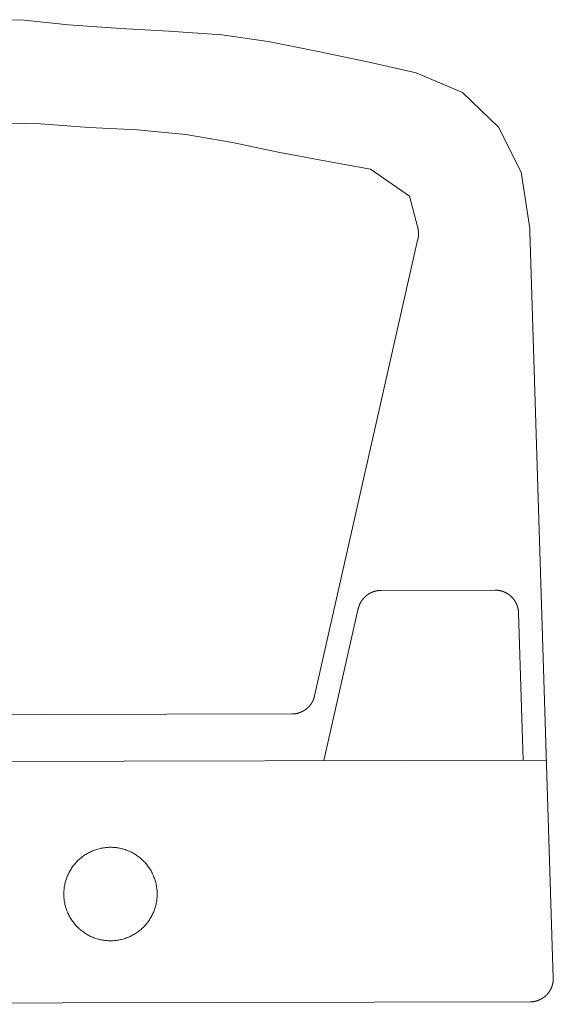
# Model space of a CAD drawing. Header units: metres. Extents: x 158874 to 185002, y -166493 to -154354.
# Tile 20 of 95: x 177611 to 177631, y -159993 to -159957. Entities that reach past the tile are written whole.
import ezdxf

# ---------------------------------------------------------------- set-up
doc = ezdxf.new("R2010")
doc.units = ezdxf.units.M
doc.layers.add('001_Dark_1 10', color=7, linetype='Continuous', lineweight=0)
doc.layers.add('wymiarowanie9', color=1, linetype='Continuous', lineweight=9)

# ---------------------------------------------------------------- blocks, each defined once
blk = doc.blocks.new('umywalka')
at = {"layer": '001_Dark_1 10', "color": 1}
for points in [[(179549.495, -159253.636, 0), (179551.212, -159253.615, 0)], [(179551.212, -159253.615, 0), (179552.931, -159253.805, 0)], [(179552.931, -159253.805, 0), (179554.842, -159253.938, 0)], [(179554.842, -159253.938, 0), (179556.578, -159254.037, 0)], [(179556.578, -159254.037, 0), (179558.508, -159254.169, 0)], [(179558.508, -159254.169, 0), (179560.2, -159254.406, 0)], [(179560.2, -159254.406, 0), (179562.013, -159254.77, 0)], [(179562.013, -159254.77, 0), (179563.817, -159255.152, 0)], [(179563.817, -159255.152, 0), (179565.584, -159255.544, 0)], [(179565.584, -159255.544, 0), (179567.273, -159256.267, 0)], [(179567.273, -159256.267, 0), (179568.583, -159257.518, 0)], [(179550.174, -159257.364, 0), (179551.909, -159257.398, 0)], [(179551.909, -159257.398, 0), (179553.683, -159257.533, 0)], [(179553.683, -159257.533, 0), (179555.447, -159257.622, 0)], [(179568.583, -159257.518, 0), (179569.401, -159259.152, 0)], [(179555.447, -159257.622, 0), (179557.202, -159257.784, 0)], [(179557.202, -159257.784, 0), (179558.895, -159258.076, 0)], [(179558.895, -159258.076, 0), (179560.561, -159258.432, 0)], [(179560.561, -159258.432, 0), (179562.254, -159258.742, 0)], [(179562.254, -159258.742, 0), (179563.928, -159259.043, 0)], [(179563.928, -159259.043, 0), (179565.345, -159260.027, 0)], [(179569.401, -159259.152, 0), (179569.715, -159261.208, 0)], [(179565.345, -159260.027, 0), (179565.644, -159261.185, 0)], [(179565.65, -159261.586, 0), (179565.651, -159261.584, 0), (179565.651, -159261.583, 0), (179565.651, -159261.581, 0), (179565.652, -159261.58, 0), (179565.652, -159261.578, 0), (179565.652, -159261.576, 0), (179565.653, -159261.575, 0), (179565.653, -159261.573, 0), (179565.653, -159261.572, 0), (179565.654, -159261.57, 0), (179565.654, -159261.569, 0), (179565.654, -159261.567, 0), (179565.655, -159261.566, 0), (179565.655, -159261.564, 0), (179565.655, -159261.563, 0), (179565.656, -159261.561, 0), (179565.656, -159261.559, 0), (179565.656, -159261.558, 0), (179565.656, -159261.556, 0), (179565.657, -159261.555, 0), (179565.657, -159261.553, 0), (179565.657, -159261.552, 0), (179565.658, -159261.55, 0), (179565.658, -159261.549, 0), (179565.658, -159261.547, 0), (179565.658, -159261.545, 0), (179565.659, -159261.544, 0), (179565.659, -159261.542, 0), (179565.659, -159261.541, 0), (179565.66, -159261.539, 0), (179565.66, -159261.538, 0), (179565.66, -159261.536, 0), (179565.66, -159261.535, 0), (179565.661, -159261.533, 0), (179565.661, -159261.531, 0), (179565.661, -159261.53, 0), (179565.661, -159261.528, 0), (179565.662, -159261.527, 0), (179565.662, -159261.525, 0), (179565.662, -159261.524, 0), (179565.662, -159261.522, 0), (179565.662, -159261.521, 0), (179565.663, -159261.519, 0), (179565.663, -159261.517, 0), (179565.663, -159261.516, 0), (179565.663, -159261.514, 0), (179565.664, -159261.513, 0), (179565.664, -159261.511, 0), (179565.664, -159261.51, 0), (179565.664, -159261.508, 0), (179565.664, -159261.506, 0), (179565.665, -159261.505, 0), (179565.665, -159261.503, 0), (179565.665, -159261.502, 0), (179565.665, -159261.5, 0), (179565.665, -159261.499, 0), (179565.666, -159261.497, 0), (179565.666, -159261.496, 0), (179565.666, -159261.494, 0), (179565.666, -159261.492, 0), (179565.666, -159261.491, 0), (179565.666, -159261.489, 0), (179565.667, -159261.488, 0), (179565.667, -159261.486, 0), (179565.667, -159261.485, 0), (179565.667, -159261.483, 0), (179565.667, -159261.481, 0), (179565.667, -159261.48, 0), (179565.668, -159261.478, 0), (179565.668, -159261.477, 0), (179565.668, -159261.475, 0), (179565.668, -159261.474, 0), (179565.668, -159261.472, 0), (179565.668, -159261.47, 0), (179565.668, -159261.469, 0), (179565.669, -159261.467, 0), (179565.669, -159261.466, 0), (179565.669, -159261.464, 0), (179565.669, -159261.463, 0), (179565.669, -159261.461, 0), (179565.669, -159261.459, 0), (179565.669, -159261.458, 0), (179565.669, -159261.456, 0), (179565.669, -159261.455, 0), (179565.67, -159261.453, 0), (179565.67, -159261.452, 0), (179565.67, -159261.45, 0), (179565.67, -159261.448, 0), (179565.67, -159261.447, 0), (179565.67, -159261.445, 0), (179565.67, -159261.444, 0), (179565.67, -159261.442, 0), (179565.67, -159261.44, 0), (179565.67, -159261.439, 0), (179565.67, -159261.437, 0), (179565.671, -159261.436, 0), (179565.671, -159261.434, 0), (179565.671, -159261.433, 0), (179565.671, -159261.431, 0), (179565.671, -159261.429, 0), (179565.671, -159261.428, 0), (179565.671, -159261.426, 0), (179565.671, -159261.425, 0), (179565.671, -159261.423, 0), (179565.671, -159261.422, 0), (179565.671, -159261.42, 0), (179565.671, -159261.418, 0), (179565.671, -159261.417, 0), (179565.671, -159261.415, 0), (179565.671, -159261.414, 0), (179565.671, -159261.412, 0), (179565.671, -159261.41, 0), (179565.671, -159261.409, 0), (179565.671, -159261.407, 0), (179565.671, -159261.406, 0), (179565.671, -159261.404, 0), (179565.671, -159261.403, 0), (179565.671, -159261.401, 0), (179565.671, -159261.399, 0), (179565.671, -159261.398, 0), (179565.671, -159261.396, 0), (179565.671, -159261.395, 0), (179565.671, -159261.393, 0), (179565.671, -159261.392, 0), (179565.671, -159261.39, 0), (179565.671, -159261.388, 0), (179565.671, -159261.387, 0), (179565.671, -159261.385, 0), (179565.671, -159261.384, 0), (179565.671, -159261.382, 0), (179565.671, -159261.381, 0), (179565.671, -159261.379, 0), (179565.671, -159261.377, 0), (179565.671, -159261.376, 0), (179565.671, -159261.374, 0), (179565.671, -159261.373, 0), (179565.671, -159261.371, 0), (179565.671, -159261.369, 0), (179565.671, -159261.368, 0), (179565.671, -159261.366, 0), (179565.671, -159261.365, 0), (179565.671, -159261.363, 0), (179565.671, -159261.362, 0), (179565.671, -159261.36, 0), (179565.67, -159261.358, 0), (179565.67, -159261.357, 0), (179565.67, -159261.355, 0), (179565.67, -159261.354, 0), (179565.67, -159261.352, 0), (179565.67, -159261.351, 0), (179565.67, -159261.349, 0), (179565.67, -159261.347, 0), (179565.67, -159261.346, 0), (179565.67, -159261.344, 0), (179565.67, -159261.343, 0), (179565.669, -159261.341, 0), (179565.669, -159261.34, 0), (179565.669, -159261.338, 0), (179565.669, -159261.336, 0), (179565.669, -159261.335, 0), (179565.669, -159261.333, 0), (179565.669, -159261.332, 0), (179565.669, -159261.33, 0), (179565.669, -159261.328, 0), (179565.668, -159261.327, 0), (179565.668, -159261.325, 0), (179565.668, -159261.324, 0), (179565.668, -159261.322, 0), (179565.668, -159261.321, 0), (179565.668, -159261.319, 0), (179565.668, -159261.317, 0), (179565.667, -159261.316, 0), (179565.667, -159261.314, 0), (179565.667, -159261.313, 0), (179565.667, -159261.311, 0), (179565.667, -159261.31, 0), (179565.667, -159261.308, 0), (179565.666, -159261.306, 0), (179565.666, -159261.305, 0), (179565.666, -159261.303, 0), (179565.666, -159261.302, 0), (179565.666, -159261.3, 0), (179565.666, -159261.299, 0), (179565.665, -159261.297, 0), (179565.665, -159261.296, 0), (179565.665, -159261.294, 0), (179565.665, -159261.292, 0), (179565.665, -159261.291, 0), (179565.664, -159261.289, 0), (179565.664, -159261.288, 0), (179565.664, -159261.286, 0), (179565.664, -159261.285, 0), (179565.664, -159261.283, 0), (179565.663, -159261.281, 0), (179565.663, -159261.28, 0), (179565.663, -159261.278, 0), (179565.663, -159261.277, 0), (179565.662, -159261.275, 0), (179565.662, -159261.274, 0), (179565.662, -159261.272, 0), (179565.662, -159261.27, 0), (179565.661, -159261.269, 0), (179565.661, -159261.267, 0), (179565.661, -159261.266, 0), (179565.661, -159261.264, 0), (179565.661, -159261.263, 0), (179565.66, -159261.261, 0), (179565.66, -159261.26, 0), (179565.66, -159261.258, 0), (179565.659, -159261.256, 0), (179565.659, -159261.255, 0), (179565.659, -159261.253, 0), (179565.659, -159261.252, 0), (179565.658, -159261.25, 0), (179565.658, -159261.249, 0), (179565.658, -159261.247, 0), (179565.658, -159261.246, 0), (179565.657, -159261.244, 0), (179565.657, -159261.242, 0), (179565.657, -159261.241, 0), (179565.656, -159261.239, 0), (179565.656, -159261.238, 0), (179565.656, -159261.236, 0), (179565.656, -159261.235, 0), (179565.655, -159261.233, 0), (179565.655, -159261.232, 0), (179565.655, -159261.23, 0), (179565.654, -159261.229, 0), (179565.654, -159261.227, 0), (179565.654, -159261.225, 0), (179565.653, -159261.224, 0), (179565.653, -159261.222, 0), (179565.653, -159261.221, 0), (179565.652, -159261.219, 0), (179565.652, -159261.218, 0), (179565.652, -159261.216, 0), (179565.651, -159261.215, 0), (179565.651, -159261.213, 0), (179565.651, -159261.212, 0), (179565.65, -159261.21, 0), (179565.65, -159261.208, 0), (179565.65, -159261.207, 0), (179565.649, -159261.205, 0), (179565.649, -159261.204, 0), (179565.648, -159261.202, 0), (179565.648, -159261.201, 0), (179565.648, -159261.199, 0), (179565.647, -159261.198, 0), (179565.647, -159261.196, 0), (179565.647, -159261.195, 0), (179565.646, -159261.193, 0), (179565.646, -159261.192, 0), (179565.645, -159261.19, 0), (179565.645, -159261.189, 0), (179565.645, -159261.187, 0), (179565.644, -159261.185, 0)], [(179569.724, -159261.31, 0), (179569.724, -159261.309, 0), (179569.724, -159261.309, 0), (179569.724, -159261.309, 0), (179569.724, -159261.308, 0), (179569.724, -159261.308, 0), (179569.724, -159261.307, 0), (179569.724, -159261.307, 0), (179569.724, -159261.307, 0), (179569.724, -159261.306, 0), (179569.724, -159261.306, 0), (179569.724, -159261.305, 0), (179569.724, -159261.305, 0), (179569.724, -159261.305, 0), (179569.724, -159261.304, 0), (179569.724, -159261.304, 0), (179569.724, -159261.303, 0), (179569.724, -159261.303, 0), (179569.724, -159261.303, 0), (179569.724, -159261.302, 0), (179569.724, -159261.302, 0), (179569.724, -159261.301, 0), (179569.724, -159261.301, 0), (179569.724, -159261.301, 0), (179569.724, -159261.3, 0), (179569.724, -159261.3, 0), (179569.724, -159261.299, 0), (179569.724, -159261.299, 0), (179569.724, -159261.299, 0), (179569.724, -159261.298, 0), (179569.724, -159261.298, 0), (179569.724, -159261.297, 0), (179569.724, -159261.297, 0), (179569.724, -159261.297, 0), (179569.724, -159261.296, 0), (179569.724, -159261.296, 0), (179569.724, -159261.295, 0), (179569.724, -159261.295, 0), (179569.723, -159261.295, 0), (179569.723, -159261.294, 0), (179569.723, -159261.294, 0), (179569.723, -159261.293, 0), (179569.723, -159261.293, 0), (179569.723, -159261.293, 0), (179569.723, -159261.292, 0), (179569.723, -159261.292, 0), (179569.723, -159261.291, 0), (179569.723, -159261.291, 0), (179569.723, -159261.291, 0), (179569.723, -159261.29, 0), (179569.723, -159261.29, 0), (179569.723, -159261.289, 0), (179569.723, -159261.289, 0), (179569.723, -159261.289, 0), (179569.723, -159261.288, 0), (179569.723, -159261.288, 0), (179569.723, -159261.287, 0), (179569.723, -159261.287, 0), (179569.723, -159261.287, 0), (179569.723, -159261.286, 0), (179569.723, -159261.286, 0), (179569.723, -159261.285, 0), (179569.723, -159261.285, 0), (179569.723, -159261.285, 0), (179569.723, -159261.284, 0), (179569.723, -159261.284, 0), (179569.723, -159261.283, 0), (179569.723, -159261.283, 0), (179569.723, -159261.283, 0), (179569.723, -159261.282, 0), (179569.723, -159261.282, 0), (179569.723, -159261.281, 0), (179569.723, -159261.281, 0), (179569.723, -159261.281, 0), (179569.723, -159261.28, 0), (179569.723, -159261.28, 0), (179569.723, -159261.279, 0), (179569.723, -159261.279, 0), (179569.723, -159261.279, 0), (179569.723, -159261.278, 0), (179569.723, -159261.278, 0), (179569.722, -159261.278, 0), (179569.722, -159261.277, 0), (179569.722, -159261.277, 0), (179569.722, -159261.276, 0), (179569.722, -159261.276, 0), (179569.722, -159261.276, 0), (179569.722, -159261.275, 0), (179569.722, -159261.275, 0), (179569.722, -159261.274, 0), (179569.722, -159261.274, 0), (179569.722, -159261.274, 0), (179569.722, -159261.273, 0), (179569.722, -159261.273, 0), (179569.722, -159261.272, 0), (179569.722, -159261.272, 0), (179569.722, -159261.272, 0), (179569.722, -159261.271, 0), (179569.722, -159261.271, 0), (179569.722, -159261.27, 0), (179569.722, -159261.27, 0), (179569.722, -159261.27, 0), (179569.722, -159261.269, 0), (179569.722, -159261.269, 0), (179569.722, -159261.268, 0), (179569.722, -159261.268, 0), (179569.722, -159261.268, 0), (179569.722, -159261.267, 0), (179569.722, -159261.267, 0), (179569.722, -159261.266, 0), (179569.722, -159261.266, 0), (179569.722, -159261.266, 0), (179569.722, -159261.265, 0), (179569.722, -159261.265, 0), (179569.721, -159261.264, 0), (179569.721, -159261.264, 0), (179569.721, -159261.264, 0), (179569.721, -159261.263, 0), (179569.721, -159261.263, 0), (179569.721, -159261.262, 0), (179569.721, -159261.262, 0), (179569.721, -159261.262, 0), (179569.721, -159261.261, 0), (179569.721, -159261.261, 0), (179569.721, -159261.26, 0), (179569.721, -159261.26, 0), (179569.721, -159261.26, 0), (179569.721, -159261.259, 0), (179569.721, -159261.259, 0), (179569.721, -159261.258, 0), (179569.721, -159261.258, 0), (179569.721, -159261.258, 0), (179569.721, -159261.257, 0), (179569.721, -159261.257, 0), (179569.721, -159261.256, 0), (179569.721, -159261.256, 0), (179569.721, -159261.256, 0), (179569.721, -159261.255, 0), (179569.721, -159261.255, 0), (179569.721, -159261.255, 0), (179569.721, -159261.254, 0), (179569.72, -159261.254, 0), (179569.72, -159261.253, 0), (179569.72, -159261.253, 0), (179569.72, -159261.253, 0), (179569.72, -159261.252, 0), (179569.72, -159261.252, 0), (179569.72, -159261.251, 0), (179569.72, -159261.251, 0), (179569.72, -159261.251, 0), (179569.72, -159261.25, 0), (179569.72, -159261.25, 0), (179569.72, -159261.249, 0), (179569.72, -159261.249, 0), (179569.72, -159261.249, 0), (179569.72, -159261.248, 0), (179569.72, -159261.248, 0), (179569.72, -159261.247, 0), (179569.72, -159261.247, 0), (179569.72, -159261.247, 0), (179569.72, -159261.246, 0), (179569.72, -159261.246, 0), (179569.72, -159261.245, 0), (179569.72, -159261.245, 0), (179569.72, -159261.245, 0), (179569.72, -159261.244, 0), (179569.719, -159261.244, 0), (179569.719, -159261.243, 0), (179569.719, -159261.243, 0), (179569.719, -159261.243, 0), (179569.719, -159261.242, 0), (179569.719, -159261.242, 0), (179569.719, -159261.241, 0), (179569.719, -159261.241, 0), (179569.719, -159261.241, 0), (179569.719, -159261.24, 0), (179569.719, -159261.24, 0), (179569.719, -159261.239, 0), (179569.719, -159261.239, 0), (179569.719, -159261.239, 0), (179569.719, -159261.238, 0), (179569.719, -159261.238, 0), (179569.719, -159261.237, 0), (179569.719, -159261.237, 0), (179569.719, -159261.237, 0), (179569.719, -159261.236, 0), (179569.719, -159261.236, 0), (179569.719, -159261.236, 0), (179569.718, -159261.235, 0), (179569.718, -159261.235, 0), (179569.718, -159261.234, 0), (179569.718, -159261.234, 0), (179569.718, -159261.234, 0), (179569.718, -159261.233, 0), (179569.718, -159261.233, 0), (179569.718, -159261.232, 0), (179569.718, -159261.232, 0), (179569.718, -159261.232, 0), (179569.718, -159261.231, 0), (179569.718, -159261.231, 0), (179569.718, -159261.23, 0), (179569.718, -159261.23, 0), (179569.718, -159261.23, 0), (179569.718, -159261.229, 0), (179569.718, -159261.229, 0), (179569.718, -159261.228, 0), (179569.718, -159261.228, 0), (179569.718, -159261.228, 0), (179569.717, -159261.227, 0), (179569.717, -159261.227, 0), (179569.717, -159261.226, 0), (179569.717, -159261.226, 0), (179569.717, -159261.226, 0), (179569.717, -159261.225, 0), (179569.717, -159261.225, 0), (179569.717, -159261.224, 0), (179569.717, -159261.224, 0), (179569.717, -159261.224, 0), (179569.717, -159261.223, 0), (179569.717, -159261.223, 0), (179569.717, -159261.222, 0), (179569.717, -159261.222, 0), (179569.717, -159261.222, 0), (179569.717, -159261.221, 0), (179569.717, -159261.221, 0), (179569.717, -159261.22, 0), (179569.717, -159261.22, 0), (179569.716, -159261.22, 0), (179569.716, -159261.219, 0), (179569.716, -159261.219, 0), (179569.716, -159261.219, 0), (179569.716, -159261.218, 0), (179569.716, -159261.218, 0), (179569.716, -159261.217, 0), (179569.716, -159261.217, 0), (179569.716, -159261.217, 0), (179569.716, -159261.216, 0), (179569.716, -159261.216, 0), (179569.716, -159261.215, 0), (179569.716, -159261.215, 0), (179569.716, -159261.215, 0), (179569.716, -159261.214, 0), (179569.716, -159261.214, 0), (179569.716, -159261.213, 0), (179569.716, -159261.213, 0), (179569.715, -159261.213, 0), (179569.715, -159261.212, 0), (179569.715, -159261.212, 0), (179569.715, -159261.211, 0), (179569.715, -159261.211, 0), (179569.715, -159261.211, 0), (179569.715, -159261.21, 0), (179569.715, -159261.21, 0), (179569.715, -159261.209, 0), (179569.715, -159261.209, 0), (179569.715, -159261.209, 0), (179569.715, -159261.208, 0)], [(179570.575, -159288.442, 0), (179569.724, -159261.31, 0)], [(179561.889, -159278.192, 0), (179565.65, -159261.586, 0)], [(179564.304, -159274.362, 0), (179564.299, -159274.362, 0), (179564.295, -159274.362, 0), (179564.29, -159274.362, 0), (179564.286, -159274.362, 0), (179564.282, -159274.362, 0), (179564.277, -159274.363, 0), (179564.273, -159274.363, 0), (179564.268, -159274.363, 0), (179564.264, -159274.363, 0), (179564.259, -159274.363, 0), (179564.255, -159274.364, 0), (179564.25, -159274.364, 0), (179564.246, -159274.364, 0), (179564.241, -159274.365, 0), (179564.237, -159274.365, 0), (179564.233, -159274.365, 0), (179564.228, -159274.366, 0), (179564.224, -159274.366, 0), (179564.219, -159274.367, 0), (179564.215, -159274.367, 0), (179564.21, -159274.368, 0), (179564.206, -159274.368, 0), (179564.201, -159274.369, 0), (179564.197, -159274.369, 0), (179564.193, -159274.37, 0), (179564.188, -159274.37, 0), (179564.184, -159274.371, 0), (179564.179, -159274.372, 0), (179564.175, -159274.372, 0), (179564.171, -159274.373, 0), (179564.166, -159274.374, 0), (179564.162, -159274.374, 0), (179564.157, -159274.375, 0), (179564.153, -159274.376, 0), (179564.149, -159274.377, 0), (179564.144, -159274.378, 0), (179564.14, -159274.379, 0), (179564.135, -159274.379, 0), (179564.131, -159274.38, 0), (179564.127, -159274.381, 0), (179564.122, -159274.382, 0), (179564.118, -159274.383, 0), (179564.114, -159274.384, 0), (179564.109, -159274.385, 0), (179564.105, -159274.386, 0), (179564.101, -159274.387, 0), (179564.096, -159274.388, 0), (179564.092, -159274.39, 0), (179564.088, -159274.391, 0), (179564.083, -159274.392, 0), (179564.079, -159274.393, 0), (179564.075, -159274.394, 0), (179564.07, -159274.395, 0), (179564.066, -159274.397, 0), (179564.062, -159274.398, 0), (179564.058, -159274.399, 0), (179564.053, -159274.401, 0), (179564.049, -159274.402, 0), (179564.045, -159274.403, 0), (179564.041, -159274.405, 0), (179564.036, -159274.406, 0), (179564.032, -159274.407, 0), (179564.028, -159274.409, 0), (179564.024, -159274.41, 0), (179564.019, -159274.412, 0), (179564.015, -159274.413, 0), (179564.011, -159274.415, 0), (179564.007, -159274.416, 0), (179564.003, -159274.418, 0), (179563.998, -159274.42, 0), (179563.994, -159274.421, 0), (179563.99, -159274.423, 0), (179563.986, -159274.425, 0), (179563.982, -159274.426, 0), (179563.978, -159274.428, 0), (179563.974, -159274.43, 0), (179563.97, -159274.432, 0), (179563.965, -159274.433, 0), (179563.961, -159274.435, 0), (179563.957, -159274.437, 0), (179563.953, -159274.439, 0), (179563.949, -159274.441, 0), (179563.945, -159274.443, 0), (179563.941, -159274.444, 0), (179563.937, -159274.446, 0), (179563.933, -159274.448, 0), (179563.929, -159274.45, 0), (179563.925, -159274.452, 0), (179563.921, -159274.454, 0), (179563.917, -159274.456, 0), (179563.913, -159274.458, 0), (179563.909, -159274.46, 0), (179563.905, -159274.463, 0), (179563.901, -159274.465, 0), (179563.897, -159274.467, 0), (179563.893, -159274.469, 0), (179563.89, -159274.471, 0), (179563.886, -159274.473, 0), (179563.882, -159274.476, 0), (179563.878, -159274.478, 0), (179563.874, -159274.48, 0), (179563.87, -159274.482, 0), (179563.866, -159274.485, 0), (179563.863, -159274.487, 0), (179563.859, -159274.489, 0), (179563.855, -159274.492, 0), (179563.851, -159274.494, 0), (179563.847, -159274.496, 0), (179563.844, -159274.499, 0), (179563.84, -159274.501, 0), (179563.836, -159274.504, 0), (179563.833, -159274.506, 0), (179563.829, -159274.509, 0), (179563.825, -159274.511, 0), (179563.821, -159274.514, 0), (179563.818, -159274.516, 0), (179563.814, -159274.519, 0), (179563.811, -159274.521, 0), (179563.807, -159274.524, 0), (179563.803, -159274.527, 0), (179563.8, -159274.529, 0), (179563.796, -159274.532, 0), (179563.793, -159274.535, 0), (179563.789, -159274.537, 0), (179563.785, -159274.54, 0), (179563.782, -159274.543, 0), (179563.778, -159274.546, 0), (179563.775, -159274.548, 0), (179563.771, -159274.551, 0), (179563.768, -159274.554, 0), (179563.765, -159274.557, 0), (179563.761, -159274.56, 0), (179563.758, -159274.563, 0), (179563.754, -159274.566, 0), (179563.751, -159274.568, 0), (179563.748, -159274.571, 0), (179563.744, -159274.574, 0), (179563.741, -159274.577, 0), (179563.738, -159274.58, 0), (179563.734, -159274.583, 0), (179563.731, -159274.586, 0), (179563.728, -159274.589, 0), (179563.724, -159274.592, 0), (179563.721, -159274.595, 0), (179563.718, -159274.598, 0), (179563.715, -159274.602, 0), (179563.711, -159274.605, 0), (179563.708, -159274.608, 0), (179563.705, -159274.611, 0), (179563.702, -159274.614, 0), (179563.699, -159274.617, 0), (179563.696, -159274.621, 0), (179563.693, -159274.624, 0), (179563.69, -159274.627, 0), (179563.687, -159274.63, 0), (179563.683, -159274.633, 0), (179563.68, -159274.637, 0), (179563.677, -159274.64, 0), (179563.674, -159274.643, 0), (179563.671, -159274.647, 0), (179563.668, -159274.65, 0), (179563.666, -159274.653, 0), (179563.663, -159274.657, 0), (179563.66, -159274.66, 0), (179563.657, -159274.664, 0), (179563.654, -159274.667, 0), (179563.651, -159274.67, 0), (179563.648, -159274.674, 0), (179563.645, -159274.677, 0), (179563.643, -159274.681, 0), (179563.64, -159274.684, 0), (179563.637, -159274.688, 0), (179563.634, -159274.691, 0), (179563.632, -159274.695, 0), (179563.629, -159274.698, 0), (179563.626, -159274.702, 0), (179563.624, -159274.706, 0), (179563.621, -159274.709, 0), (179563.618, -159274.713, 0), (179563.616, -159274.716, 0), (179563.613, -159274.72, 0), (179563.611, -159274.724, 0), (179563.608, -159274.727, 0), (179563.605, -159274.731, 0), (179563.603, -159274.735, 0), (179563.6, -159274.738, 0), (179563.598, -159274.742, 0), (179563.595, -159274.746, 0), (179563.593, -159274.75, 0), (179563.591, -159274.753, 0), (179563.588, -159274.757, 0), (179563.586, -159274.761, 0), (179563.583, -159274.765, 0), (179563.581, -159274.768, 0), (179563.579, -159274.772, 0), (179563.577, -159274.776, 0), (179563.574, -159274.78, 0), (179563.572, -159274.784, 0), (179563.57, -159274.788, 0), (179563.568, -159274.792, 0), (179563.565, -159274.795, 0), (179563.563, -159274.799, 0), (179563.561, -159274.803, 0), (179563.559, -159274.807, 0), (179563.557, -159274.811, 0), (179563.555, -159274.815, 0), (179563.553, -159274.819, 0), (179563.551, -159274.823, 0), (179563.549, -159274.827, 0), (179563.546, -159274.831, 0), (179563.545, -159274.835, 0), (179563.543, -159274.839, 0), (179563.541, -159274.843, 0), (179563.539, -159274.847, 0), (179563.537, -159274.851, 0), (179563.535, -159274.855, 0), (179563.533, -159274.859, 0), (179563.531, -159274.863, 0), (179563.529, -159274.867, 0), (179563.528, -159274.871, 0), (179563.526, -159274.875, 0), (179563.524, -159274.88, 0), (179563.522, -159274.884, 0), (179563.521, -159274.888, 0), (179563.519, -159274.892, 0), (179563.517, -159274.896, 0), (179563.516, -159274.9, 0), (179563.514, -159274.904, 0), (179563.512, -159274.909, 0), (179563.511, -159274.913, 0), (179563.509, -159274.917, 0), (179563.508, -159274.921, 0), (179563.506, -159274.925, 0), (179563.505, -159274.929, 0), (179563.503, -159274.934, 0), (179563.502, -159274.938, 0), (179563.5, -159274.942, 0), (179563.499, -159274.946, 0), (179563.498, -159274.951, 0), (179563.496, -159274.955, 0), (179563.495, -159274.959, 0), (179563.494, -159274.963, 0), (179563.492, -159274.968, 0), (179563.491, -159274.972, 0), (179563.49, -159274.976, 0), (179563.488, -159274.981, 0), (179563.487, -159274.985, 0), (179563.486, -159274.989, 0), (179563.485, -159274.993, 0), (179563.484, -159274.998, 0), (179563.483, -159275.002, 0), (179563.482, -159275.006, 0), (179563.481, -159275.011, 0), (179563.479, -159275.015, 0), (179563.478, -159275.019, 0), (179563.477, -159275.024, 0)], [(179564.304, -159274.362, 0), (179568.458, -159274.353, 0)], [(179569.309, -159275.175, 0), (179569.309, -159275.17, 0), (179569.309, -159275.165, 0), (179569.308, -159275.16, 0), (179569.308, -159275.155, 0), (179569.308, -159275.15, 0), (179569.308, -159275.145, 0), (179569.307, -159275.14, 0), (179569.307, -159275.135, 0), (179569.306, -159275.13, 0), (179569.306, -159275.124, 0), (179569.305, -159275.119, 0), (179569.305, -159275.114, 0), (179569.304, -159275.109, 0), (179569.304, -159275.104, 0), (179569.303, -159275.099, 0), (179569.303, -159275.094, 0), (179569.302, -159275.089, 0), (179569.301, -159275.084, 0), (179569.301, -159275.079, 0), (179569.3, -159275.074, 0), (179569.299, -159275.069, 0), (179569.298, -159275.064, 0), (179569.297, -159275.059, 0), (179569.296, -159275.053, 0), (179569.296, -159275.048, 0), (179569.295, -159275.043, 0), (179569.294, -159275.038, 0), (179569.293, -159275.033, 0), (179569.292, -159275.028, 0), (179569.29, -159275.023, 0), (179569.289, -159275.018, 0), (179569.288, -159275.013, 0), (179569.287, -159275.008, 0), (179569.286, -159275.003, 0), (179569.285, -159274.998, 0), (179569.283, -159274.993, 0), (179569.282, -159274.989, 0), (179569.281, -159274.984, 0), (179569.28, -159274.979, 0), (179569.278, -159274.974, 0), (179569.277, -159274.969, 0), (179569.275, -159274.964, 0), (179569.274, -159274.959, 0), (179569.272, -159274.954, 0), (179569.271, -159274.949, 0), (179569.269, -159274.944, 0), (179569.268, -159274.939, 0), (179569.266, -159274.935, 0), (179569.265, -159274.93, 0), (179569.263, -159274.925, 0), (179569.261, -159274.92, 0), (179569.26, -159274.915, 0), (179569.258, -159274.91, 0), (179569.256, -159274.906, 0), (179569.254, -159274.901, 0), (179569.252, -159274.896, 0), (179569.251, -159274.891, 0), (179569.249, -159274.887, 0), (179569.247, -159274.882, 0), (179569.245, -159274.877, 0), (179569.243, -159274.872, 0), (179569.241, -159274.868, 0), (179569.239, -159274.863, 0), (179569.237, -159274.858, 0), (179569.235, -159274.854, 0), (179569.233, -159274.849, 0), (179569.23, -159274.844, 0), (179569.228, -159274.84, 0), (179569.226, -159274.835, 0), (179569.224, -159274.83, 0), (179569.222, -159274.826, 0), (179569.219, -159274.821, 0), (179569.217, -159274.817, 0), (179569.215, -159274.812, 0), (179569.212, -159274.808, 0), (179569.21, -159274.803, 0), (179569.208, -159274.799, 0), (179569.205, -159274.794, 0), (179569.203, -159274.79, 0), (179569.2, -159274.785, 0), (179569.198, -159274.781, 0), (179569.195, -159274.776, 0), (179569.192, -159274.772, 0), (179569.19, -159274.767, 0), (179569.187, -159274.763, 0), (179569.185, -159274.759, 0), (179569.182, -159274.754, 0), (179569.179, -159274.75, 0), (179569.176, -159274.746, 0), (179569.174, -159274.741, 0), (179569.171, -159274.737, 0), (179569.168, -159274.733, 0), (179569.165, -159274.729, 0), (179569.162, -159274.724, 0), (179569.16, -159274.72, 0), (179569.157, -159274.716, 0), (179569.154, -159274.712, 0), (179569.151, -159274.708, 0), (179569.148, -159274.703, 0), (179569.145, -159274.699, 0), (179569.142, -159274.695, 0), (179569.139, -159274.691, 0), (179569.135, -159274.687, 0), (179569.132, -159274.683, 0), (179569.129, -159274.679, 0), (179569.126, -159274.675, 0), (179569.123, -159274.671, 0), (179569.12, -159274.667, 0), (179569.116, -159274.663, 0), (179569.113, -159274.659, 0), (179569.11, -159274.655, 0), (179569.107, -159274.651, 0), (179569.103, -159274.647, 0), (179569.1, -159274.643, 0), (179569.097, -159274.64, 0), (179569.093, -159274.636, 0), (179569.09, -159274.632, 0), (179569.086, -159274.628, 0), (179569.083, -159274.624, 0), (179569.079, -159274.621, 0), (179569.076, -159274.617, 0), (179569.072, -159274.613, 0), (179569.069, -159274.61, 0), (179569.065, -159274.606, 0), (179569.062, -159274.602, 0), (179569.058, -159274.599, 0), (179569.054, -159274.595, 0), (179569.051, -159274.592, 0), (179569.047, -159274.588, 0), (179569.043, -159274.584, 0), (179569.039, -159274.581, 0), (179569.036, -159274.577, 0), (179569.032, -159274.574, 0), (179569.028, -159274.571, 0), (179569.024, -159274.567, 0), (179569.02, -159274.564, 0), (179569.017, -159274.56, 0), (179569.013, -159274.557, 0), (179569.009, -159274.554, 0), (179569.005, -159274.55, 0), (179569.001, -159274.547, 0), (179568.997, -159274.544, 0), (179568.993, -159274.541, 0), (179568.989, -159274.538, 0), (179568.985, -159274.534, 0), (179568.981, -159274.531, 0), (179568.977, -159274.528, 0), (179568.973, -159274.525, 0), (179568.969, -159274.522, 0), (179568.965, -159274.519, 0), (179568.961, -159274.516, 0), (179568.956, -159274.513, 0), (179568.952, -159274.51, 0), (179568.948, -159274.507, 0), (179568.944, -159274.504, 0), (179568.94, -159274.501, 0), (179568.936, -159274.498, 0), (179568.931, -159274.495, 0), (179568.927, -159274.493, 0), (179568.923, -159274.49, 0), (179568.918, -159274.487, 0), (179568.914, -159274.484, 0), (179568.91, -159274.481, 0), (179568.905, -159274.479, 0), (179568.901, -159274.476, 0), (179568.897, -159274.473, 0), (179568.892, -159274.471, 0), (179568.888, -159274.468, 0), (179568.883, -159274.466, 0), (179568.879, -159274.463, 0), (179568.875, -159274.461, 0), (179568.87, -159274.458, 0), (179568.866, -159274.456, 0), (179568.861, -159274.453, 0), (179568.857, -159274.451, 0), (179568.852, -159274.449, 0), (179568.847, -159274.446, 0), (179568.843, -159274.444, 0), (179568.838, -159274.442, 0), (179568.834, -159274.439, 0), (179568.829, -159274.437, 0), (179568.825, -159274.435, 0), (179568.82, -159274.433, 0), (179568.815, -159274.431, 0), (179568.811, -159274.428, 0), (179568.806, -159274.426, 0), (179568.801, -159274.424, 0), (179568.797, -159274.422, 0), (179568.792, -159274.42, 0), (179568.787, -159274.418, 0), (179568.782, -159274.416, 0), (179568.778, -159274.414, 0), (179568.773, -159274.412, 0), (179568.768, -159274.411, 0), (179568.763, -159274.409, 0), (179568.759, -159274.407, 0), (179568.754, -159274.405, 0), (179568.749, -159274.403, 0), (179568.744, -159274.402, 0), (179568.739, -159274.4, 0), (179568.735, -159274.398, 0), (179568.73, -159274.397, 0), (179568.725, -159274.395, 0), (179568.72, -159274.393, 0), (179568.715, -159274.392, 0), (179568.71, -159274.39, 0), (179568.705, -159274.389, 0), (179568.7, -159274.387, 0), (179568.696, -159274.386, 0), (179568.691, -159274.385, 0), (179568.686, -159274.383, 0), (179568.681, -159274.382, 0), (179568.676, -159274.381, 0), (179568.671, -159274.379, 0), (179568.666, -159274.378, 0), (179568.661, -159274.377, 0), (179568.656, -159274.376, 0), (179568.651, -159274.374, 0), (179568.646, -159274.373, 0), (179568.641, -159274.372, 0), (179568.636, -159274.371, 0), (179568.631, -159274.37, 0), (179568.626, -159274.369, 0), (179568.621, -159274.368, 0), (179568.616, -159274.367, 0), (179568.611, -159274.366, 0), (179568.606, -159274.365, 0), (179568.601, -159274.364, 0), (179568.596, -159274.364, 0), (179568.591, -159274.363, 0), (179568.586, -159274.362, 0), (179568.581, -159274.361, 0), (179568.576, -159274.361, 0), (179568.57, -159274.36, 0), (179568.565, -159274.359, 0), (179568.56, -159274.359, 0), (179568.555, -159274.358, 0), (179568.55, -159274.358, 0), (179568.545, -159274.357, 0), (179568.54, -159274.357, 0), (179568.535, -159274.356, 0), (179568.53, -159274.356, 0), (179568.525, -159274.355, 0), (179568.52, -159274.355, 0), (179568.514, -159274.354, 0), (179568.509, -159274.354, 0), (179568.504, -159274.354, 0), (179568.499, -159274.354, 0), (179568.494, -159274.353, 0), (179568.489, -159274.353, 0), (179568.484, -159274.353, 0), (179568.479, -159274.353, 0), (179568.474, -159274.353, 0), (179568.468, -159274.353, 0), (179568.463, -159274.353, 0), (179568.458, -159274.353, 0)], [(179562.226, -159280.549, 0), (179563.477, -159275.024, 0)], [(179569.477, -159280.533, 0), (179569.309, -159275.175, 0)], [(179561.063, -159278.853, 0), (179561.067, -159278.853, 0), (179561.072, -159278.853, 0), (179561.076, -159278.853, 0), (179561.081, -159278.853, 0), (179561.085, -159278.853, 0), (179561.089, -159278.853, 0), (179561.094, -159278.853, 0), (179561.098, -159278.853, 0), (179561.103, -159278.852, 0), (179561.107, -159278.852, 0), (179561.112, -159278.852, 0), (179561.116, -159278.852, 0), (179561.121, -159278.851, 0), (179561.125, -159278.851, 0), (179561.13, -159278.851, 0), (179561.134, -159278.85, 0), (179561.138, -159278.85, 0), (179561.143, -159278.849, 0), (179561.147, -159278.849, 0), (179561.152, -159278.848, 0), (179561.156, -159278.848, 0), (179561.161, -159278.847, 0), (179561.165, -159278.847, 0), (179561.17, -159278.846, 0), (179561.174, -159278.846, 0), (179561.178, -159278.845, 0), (179561.183, -159278.845, 0), (179561.187, -159278.844, 0), (179561.192, -159278.843, 0), (179561.196, -159278.843, 0), (179561.2, -159278.842, 0), (179561.205, -159278.841, 0), (179561.209, -159278.84, 0), (179561.214, -159278.84, 0), (179561.218, -159278.839, 0), (179561.222, -159278.838, 0), (179561.227, -159278.837, 0), (179561.231, -159278.836, 0), (179561.236, -159278.835, 0), (179561.24, -159278.834, 0), (179561.244, -159278.833, 0), (179561.249, -159278.832, 0), (179561.253, -159278.831, 0), (179561.257, -159278.83, 0), (179561.262, -159278.829, 0), (179561.266, -159278.828, 0), (179561.27, -159278.827, 0), (179561.275, -159278.826, 0), (179561.279, -159278.825, 0), (179561.283, -159278.824, 0), (179561.288, -159278.823, 0), (179561.292, -159278.821, 0), (179561.296, -159278.82, 0), (179561.3, -159278.819, 0), (179561.305, -159278.818, 0), (179561.309, -159278.816, 0), (179561.313, -159278.815, 0), (179561.318, -159278.814, 0), (179561.322, -159278.812, 0), (179561.326, -159278.811, 0), (179561.33, -159278.809, 0), (179561.335, -159278.808, 0), (179561.339, -159278.807, 0), (179561.343, -159278.805, 0), (179561.347, -159278.804, 0), (179561.351, -159278.802, 0), (179561.356, -159278.801, 0), (179561.36, -159278.799, 0), (179561.364, -159278.797, 0), (179561.368, -159278.796, 0), (179561.372, -159278.794, 0), (179561.376, -159278.793, 0), (179561.381, -159278.791, 0), (179561.385, -159278.789, 0), (179561.389, -159278.787, 0), (179561.393, -159278.786, 0), (179561.397, -159278.784, 0), (179561.401, -159278.782, 0), (179561.405, -159278.78, 0), (179561.409, -159278.779, 0), (179561.413, -159278.777, 0), (179561.417, -159278.775, 0), (179561.421, -159278.773, 0), (179561.425, -159278.771, 0), (179561.429, -159278.769, 0), (179561.434, -159278.767, 0), (179561.438, -159278.765, 0), (179561.442, -159278.763, 0), (179561.445, -159278.761, 0), (179561.449, -159278.759, 0), (179561.453, -159278.757, 0), (179561.457, -159278.755, 0), (179561.461, -159278.753, 0), (179561.465, -159278.751, 0), (179561.469, -159278.749, 0), (179561.473, -159278.747, 0), (179561.477, -159278.744, 0), (179561.481, -159278.742, 0), (179561.485, -159278.74, 0), (179561.489, -159278.738, 0), (179561.492, -159278.735, 0), (179561.496, -159278.733, 0), (179561.5, -159278.731, 0), (179561.504, -159278.729, 0), (179561.508, -159278.726, 0), (179561.512, -159278.724, 0), (179561.515, -159278.722, 0), (179561.519, -159278.719, 0), (179561.523, -159278.717, 0), (179561.527, -159278.714, 0), (179561.53, -159278.712, 0), (179561.534, -159278.709, 0), (179561.538, -159278.707, 0), (179561.541, -159278.704, 0), (179561.545, -159278.702, 0), (179561.549, -159278.699, 0), (179561.552, -159278.697, 0), (179561.556, -159278.694, 0), (179561.56, -159278.691, 0), (179561.563, -159278.689, 0), (179561.567, -159278.686, 0), (179561.57, -159278.683, 0), (179561.574, -159278.681, 0), (179561.578, -159278.678, 0), (179561.581, -159278.675, 0), (179561.585, -159278.673, 0), (179561.588, -159278.67, 0), (179561.592, -159278.667, 0), (179561.595, -159278.664, 0), (179561.599, -159278.661, 0), (179561.602, -159278.659, 0), (179561.605, -159278.656, 0), (179561.609, -159278.653, 0), (179561.612, -159278.65, 0), (179561.616, -159278.647, 0), (179561.619, -159278.644, 0), (179561.622, -159278.641, 0), (179561.626, -159278.638, 0), (179561.629, -159278.635, 0), (179561.632, -159278.632, 0), (179561.636, -159278.629, 0), (179561.639, -159278.626, 0), (179561.642, -159278.623, 0), (179561.645, -159278.62, 0), (179561.649, -159278.617, 0), (179561.652, -159278.614, 0), (179561.655, -159278.611, 0), (179561.658, -159278.608, 0), (179561.661, -159278.605, 0), (179561.665, -159278.601, 0), (179561.668, -159278.598, 0), (179561.671, -159278.595, 0), (179561.674, -159278.592, 0), (179561.677, -159278.589, 0), (179561.68, -159278.585, 0), (179561.683, -159278.582, 0), (179561.686, -159278.579, 0), (179561.689, -159278.575, 0), (179561.692, -159278.572, 0), (179561.695, -159278.569, 0), (179561.698, -159278.565, 0), (179561.701, -159278.562, 0), (179561.704, -159278.559, 0), (179561.707, -159278.555, 0), (179561.71, -159278.552, 0), (179561.713, -159278.549, 0), (179561.715, -159278.545, 0), (179561.718, -159278.542, 0), (179561.721, -159278.538, 0), (179561.724, -159278.535, 0), (179561.727, -159278.531, 0), (179561.729, -159278.528, 0), (179561.732, -159278.524, 0), (179561.735, -159278.521, 0), (179561.738, -159278.517, 0), (179561.74, -159278.514, 0), (179561.743, -159278.51, 0), (179561.746, -159278.506, 0), (179561.748, -159278.503, 0), (179561.751, -159278.499, 0), (179561.753, -159278.495, 0), (179561.756, -159278.492, 0), (179561.759, -159278.488, 0), (179561.761, -159278.485, 0), (179561.764, -159278.481, 0), (179561.766, -159278.477, 0), (179561.769, -159278.473, 0), (179561.771, -159278.47, 0), (179561.774, -159278.466, 0), (179561.776, -159278.462, 0), (179561.778, -159278.458, 0), (179561.781, -159278.455, 0), (179561.783, -159278.451, 0), (179561.785, -159278.447, 0), (179561.788, -159278.443, 0), (179561.79, -159278.439, 0), (179561.792, -159278.436, 0), (179561.795, -159278.432, 0), (179561.797, -159278.428, 0), (179561.799, -159278.424, 0), (179561.801, -159278.42, 0), (179561.803, -159278.416, 0), (179561.806, -159278.412, 0), (179561.808, -159278.408, 0), (179561.81, -159278.404, 0), (179561.812, -159278.4, 0), (179561.814, -159278.397, 0), (179561.816, -159278.393, 0), (179561.818, -159278.389, 0), (179561.82, -159278.385, 0), (179561.822, -159278.381, 0), (179561.824, -159278.377, 0), (179561.826, -159278.373, 0), (179561.828, -159278.369, 0), (179561.83, -159278.365, 0), (179561.832, -159278.36, 0), (179561.834, -159278.356, 0), (179561.835, -159278.352, 0), (179561.837, -159278.348, 0), (179561.839, -159278.344, 0), (179561.841, -159278.34, 0), (179561.843, -159278.336, 0), (179561.844, -159278.332, 0), (179561.846, -159278.328, 0), (179561.848, -159278.324, 0), (179561.849, -159278.319, 0), (179561.851, -159278.315, 0), (179561.853, -159278.311, 0), (179561.854, -159278.307, 0), (179561.856, -159278.303, 0), (179561.857, -159278.299, 0), (179561.859, -159278.294, 0), (179561.86, -159278.29, 0), (179561.862, -159278.286, 0), (179561.863, -159278.282, 0), (179561.865, -159278.278, 0), (179561.866, -159278.273, 0), (179561.868, -159278.269, 0), (179561.869, -159278.265, 0), (179561.87, -159278.261, 0), (179561.872, -159278.256, 0), (179561.873, -159278.252, 0), (179561.874, -159278.248, 0), (179561.876, -159278.244, 0), (179561.877, -159278.239, 0), (179561.878, -159278.235, 0), (179561.879, -159278.231, 0), (179561.88, -159278.226, 0), (179561.882, -159278.222, 0), (179561.883, -159278.218, 0), (179561.884, -159278.213, 0), (179561.885, -159278.209, 0), (179561.886, -159278.205, 0), (179561.887, -159278.2, 0), (179561.888, -159278.196, 0), (179561.889, -159278.192, 0)], [(179538.275, -159278.905, 0), (179561.063, -159278.853, 0)], [(179529.292, -159280.624, 0), (179570.327, -159280.531, 0)], [(179556.16, -159285.395, 0), (179556.159, -159285.354, 0), (179556.157, -159285.312, 0), (179556.155, -159285.271, 0), (179556.151, -159285.229, 0), (179556.146, -159285.188, 0), (179556.141, -159285.146, 0), (179556.134, -159285.105, 0), (179556.126, -159285.064, 0), (179556.118, -159285.023, 0), (179556.108, -159284.983, 0), (179556.097, -159284.943, 0), (179556.085, -159284.903, 0), (179556.073, -159284.863, 0), (179556.059, -159284.823, 0), (179556.044, -159284.784, 0), (179556.029, -159284.746, 0), (179556.012, -159284.707, 0), (179555.995, -159284.67, 0), (179555.977, -159284.632, 0), (179555.957, -159284.595, 0), (179555.937, -159284.559, 0), (179555.916, -159284.523, 0), (179555.894, -159284.487, 0), (179555.871, -159284.452, 0), (179555.848, -159284.418, 0), (179555.823, -159284.384, 0), (179555.798, -159284.351, 0), (179555.772, -159284.319, 0), (179555.745, -159284.287, 0), (179555.717, -159284.256, 0), (179555.689, -159284.225, 0), (179555.659, -159284.195, 0), (179555.63, -159284.166, 0), (179555.599, -159284.138, 0), (179555.568, -159284.111, 0), (179555.536, -159284.084, 0), (179555.503, -159284.058, 0), (179555.47, -159284.033, 0), (179555.436, -159284.008, 0), (179555.402, -159283.985, 0), (179555.367, -159283.962, 0), (179555.331, -159283.94, 0), (179555.295, -159283.919, 0), (179555.258, -159283.899, 0), (179555.221, -159283.88, 0), (179555.184, -159283.862, 0), (179555.146, -159283.845, 0), (179555.108, -159283.828, 0), (179555.069, -159283.813, 0), (179555.03, -159283.799, 0), (179554.99, -159283.785, 0), (179554.95, -159283.773, 0), (179554.91, -159283.761, 0), (179554.87, -159283.751, 0), (179554.829, -159283.741, 0), (179554.789, -159283.733, 0), (179554.748, -159283.725, 0), (179554.706, -159283.718, 0), (179554.665, -159283.713, 0), (179554.624, -159283.708, 0), (179554.582, -159283.705, 0), (179554.541, -159283.703, 0), (179554.499, -159283.701, 0), (179554.457, -159283.701, 0), (179554.416, -159283.701, 0), (179554.374, -159283.703, 0), (179554.332, -159283.706, 0), (179554.291, -159283.709, 0), (179554.249, -159283.714, 0), (179554.208, -159283.72, 0), (179554.167, -159283.726, 0), (179554.126, -159283.734, 0), (179554.085, -159283.743, 0), (179554.045, -159283.752, 0), (179554.004, -159283.763, 0), (179553.964, -159283.775, 0), (179553.925, -159283.788, 0), (179553.885, -159283.801, 0), (179553.846, -159283.816, 0), (179553.807, -159283.831, 0), (179553.769, -159283.848, 0), (179553.731, -159283.865, 0), (179553.694, -159283.884, 0), (179553.657, -159283.903, 0), (179553.62, -159283.923, 0), (179553.584, -159283.944, 0), (179553.549, -159283.966, 0), (179553.514, -159283.989, 0), (179553.48, -159284.013, 0), (179553.446, -159284.037, 0), (179553.413, -159284.063, 0), (179553.38, -159284.089, 0), (179553.349, -159284.116, 0), (179553.317, -159284.143, 0), (179553.287, -159284.172, 0), (179553.257, -159284.201, 0), (179553.228, -159284.231, 0), (179553.2, -159284.261, 0), (179553.172, -159284.293, 0), (179553.146, -159284.325, 0), (179553.12, -159284.357, 0), (179553.094, -159284.391, 0), (179553.07, -159284.424, 0), (179553.047, -159284.459, 0), (179553.024, -159284.494, 0), (179553.002, -159284.529, 0), (179552.981, -159284.565, 0), (179552.961, -159284.602, 0), (179552.942, -159284.639, 0), (179552.924, -159284.677, 0), (179552.907, -159284.714, 0), (179552.89, -159284.753, 0), (179552.875, -159284.792, 0), (179552.86, -159284.831, 0), (179552.847, -159284.87, 0), (179552.834, -159284.91, 0), (179552.823, -159284.95, 0), (179552.812, -159284.99, 0), (179552.803, -159285.031, 0), (179552.794, -159285.072, 0), (179552.787, -159285.113, 0), (179552.78, -159285.154, 0), (179552.775, -159285.195, 0), (179552.77, -159285.237, 0), (179552.767, -159285.278, 0), (179552.764, -159285.32, 0), (179552.763, -159285.361, 0), (179552.762, -159285.403, 0), (179552.763, -159285.445, 0), (179552.765, -159285.486, 0), (179552.767, -159285.528, 0), (179552.771, -159285.57, 0), (179552.776, -159285.611, 0), (179552.781, -159285.652, 0), (179552.788, -159285.693, 0), (179552.796, -159285.734, 0), (179552.804, -159285.775, 0), (179552.814, -159285.816, 0), (179552.825, -159285.856, 0), (179552.837, -159285.896, 0), (179552.849, -159285.936, 0), (179552.863, -159285.975, 0), (179552.878, -159286.014, 0), (179552.893, -159286.053, 0), (179552.91, -159286.091, 0), (179552.927, -159286.129, 0), (179552.945, -159286.166, 0), (179552.965, -159286.203, 0), (179552.985, -159286.24, 0), (179553.006, -159286.276, 0), (179553.028, -159286.311, 0), (179553.051, -159286.346, 0), (179553.074, -159286.381, 0), (179553.099, -159286.414, 0), (179553.124, -159286.447, 0), (179553.15, -159286.48, 0), (179553.177, -159286.512, 0), (179553.205, -159286.543, 0), (179553.233, -159286.573, 0), (179553.263, -159286.603, 0), (179553.293, -159286.632, 0), (179553.323, -159286.661, 0), (179553.354, -159286.688, 0), (179553.386, -159286.715, 0), (179553.419, -159286.741, 0), (179553.452, -159286.766, 0), (179553.486, -159286.79, 0), (179553.52, -159286.814, 0), (179553.555, -159286.836, 0), (179553.591, -159286.858, 0), (179553.627, -159286.879, 0), (179553.664, -159286.899, 0), (179553.701, -159286.918, 0), (179553.738, -159286.937, 0), (179553.776, -159286.954, 0), (179553.815, -159286.97, 0), (179553.853, -159286.986, 0), (179553.892, -159287, 0), (179553.932, -159287.013, 0), (179553.972, -159287.026, 0), (179554.012, -159287.037, 0), (179554.052, -159287.048, 0), (179554.093, -159287.058, 0), (179554.133, -159287.066, 0), (179554.174, -159287.074, 0), (179554.216, -159287.08, 0), (179554.257, -159287.086, 0), (179554.298, -159287.09, 0), (179554.34, -159287.094, 0), (179554.382, -159287.096, 0), (179554.423, -159287.098, 0), (179554.465, -159287.098, 0), (179554.507, -159287.097, 0), (179554.548, -159287.096, 0), (179554.59, -159287.093, 0), (179554.631, -159287.089, 0), (179554.673, -159287.085, 0), (179554.714, -159287.079, 0), (179554.755, -159287.072, 0), (179554.796, -159287.065, 0), (179554.837, -159287.056, 0), (179554.877, -159287.046, 0), (179554.918, -159287.035, 0), (179554.958, -159287.024, 0), (179554.998, -159287.011, 0), (179555.037, -159286.997, 0), (179555.076, -159286.983, 0), (179555.115, -159286.967, 0), (179555.153, -159286.951, 0), (179555.191, -159286.933, 0), (179555.228, -159286.915, 0), (179555.265, -159286.896, 0), (179555.302, -159286.875, 0), (179555.338, -159286.854, 0), (179555.373, -159286.832, 0), (179555.408, -159286.81, 0), (179555.442, -159286.786, 0), (179555.476, -159286.761, 0), (179555.509, -159286.736, 0), (179555.542, -159286.71, 0), (179555.573, -159286.683, 0), (179555.605, -159286.655, 0), (179555.635, -159286.627, 0), (179555.665, -159286.598, 0), (179555.694, -159286.568, 0), (179555.722, -159286.537, 0), (179555.75, -159286.506, 0), (179555.777, -159286.474, 0), (179555.803, -159286.441, 0), (179555.828, -159286.408, 0), (179555.852, -159286.374, 0), (179555.876, -159286.34, 0), (179555.898, -159286.305, 0), (179555.92, -159286.269, 0), (179555.941, -159286.233, 0), (179555.961, -159286.197, 0), (179555.98, -159286.16, 0), (179555.998, -159286.122, 0), (179556.016, -159286.084, 0), (179556.032, -159286.046, 0), (179556.047, -159286.007, 0), (179556.062, -159285.968, 0), (179556.075, -159285.929, 0), (179556.088, -159285.889, 0), (179556.099, -159285.849, 0), (179556.11, -159285.808, 0), (179556.119, -159285.768, 0), (179556.128, -159285.727, 0), (179556.135, -159285.686, 0), (179556.142, -159285.645, 0), (179556.147, -159285.603, 0), (179556.152, -159285.562, 0), (179556.155, -159285.52, 0), (179556.158, -159285.479, 0), (179556.159, -159285.437, 0), (179556.16, -159285.395, 0)], [(179569.728, -159289.318, 0), (179569.733, -159289.318, 0), (179569.738, -159289.318, 0), (179569.744, -159289.318, 0), (179569.749, -159289.318, 0), (179569.754, -159289.318, 0), (179569.76, -159289.318, 0), (179569.765, -159289.317, 0), (179569.77, -159289.317, 0), (179569.776, -159289.317, 0), (179569.781, -159289.317, 0), (179569.786, -159289.316, 0), (179569.791, -159289.316, 0), (179569.797, -159289.315, 0), (179569.802, -159289.315, 0), (179569.807, -159289.314, 0), (179569.813, -159289.314, 0), (179569.818, -159289.313, 0), (179569.823, -159289.313, 0), (179569.828, -159289.312, 0), (179569.834, -159289.312, 0), (179569.839, -159289.311, 0), (179569.844, -159289.31, 0), (179569.849, -159289.309, 0), (179569.855, -159289.309, 0), (179569.86, -159289.308, 0), (179569.865, -159289.307, 0), (179569.87, -159289.306, 0), (179569.876, -159289.305, 0), (179569.881, -159289.304, 0), (179569.886, -159289.303, 0), (179569.891, -159289.302, 0), (179569.896, -159289.301, 0), (179569.902, -159289.3, 0), (179569.907, -159289.299, 0), (179569.912, -159289.298, 0), (179569.917, -159289.297, 0), (179569.922, -159289.295, 0), (179569.928, -159289.294, 0), (179569.933, -159289.293, 0), (179569.938, -159289.292, 0), (179569.943, -159289.29, 0), (179569.948, -159289.289, 0), (179569.953, -159289.287, 0), (179569.958, -159289.286, 0), (179569.963, -159289.284, 0), (179569.969, -159289.283, 0), (179569.974, -159289.281, 0), (179569.979, -159289.28, 0), (179569.984, -159289.278, 0), (179569.989, -159289.277, 0), (179569.994, -159289.275, 0), (179569.999, -159289.273, 0), (179570.004, -159289.272, 0), (179570.009, -159289.27, 0), (179570.014, -159289.268, 0), (179570.019, -159289.266, 0), (179570.024, -159289.264, 0), (179570.029, -159289.263, 0), (179570.034, -159289.261, 0), (179570.039, -159289.259, 0), (179570.044, -159289.257, 0), (179570.049, -159289.255, 0), (179570.053, -159289.253, 0), (179570.058, -159289.251, 0), (179570.063, -159289.249, 0), (179570.068, -159289.246, 0), (179570.073, -159289.244, 0), (179570.078, -159289.242, 0), (179570.083, -159289.24, 0), (179570.087, -159289.238, 0), (179570.092, -159289.235, 0), (179570.097, -159289.233, 0), (179570.102, -159289.231, 0), (179570.107, -159289.228, 0), (179570.111, -159289.226, 0), (179570.116, -159289.224, 0), (179570.121, -159289.221, 0), (179570.125, -159289.219, 0), (179570.13, -159289.216, 0), (179570.135, -159289.214, 0), (179570.139, -159289.211, 0), (179570.144, -159289.208, 0), (179570.149, -159289.206, 0), (179570.153, -159289.203, 0), (179570.158, -159289.2, 0), (179570.162, -159289.198, 0), (179570.167, -159289.195, 0), (179570.171, -159289.192, 0), (179570.176, -159289.189, 0), (179570.18, -159289.187, 0), (179570.185, -159289.184, 0), (179570.189, -159289.181, 0), (179570.194, -159289.178, 0), (179570.198, -159289.175, 0), (179570.203, -159289.172, 0), (179570.207, -159289.169, 0), (179570.211, -159289.166, 0), (179570.216, -159289.163, 0), (179570.22, -159289.16, 0), (179570.224, -159289.157, 0), (179570.229, -159289.154, 0), (179570.233, -159289.15, 0), (179570.237, -159289.147, 0), (179570.241, -159289.144, 0), (179570.246, -159289.141, 0), (179570.25, -159289.138, 0), (179570.254, -159289.134, 0), (179570.258, -159289.131, 0), (179570.262, -159289.128, 0), (179570.266, -159289.124, 0), (179570.27, -159289.121, 0), (179570.274, -159289.117, 0), (179570.279, -159289.114, 0), (179570.283, -159289.111, 0), (179570.287, -159289.107, 0), (179570.291, -159289.104, 0), (179570.294, -159289.1, 0), (179570.298, -159289.096, 0), (179570.302, -159289.093, 0), (179570.306, -159289.089, 0), (179570.31, -159289.086, 0), (179570.314, -159289.082, 0), (179570.318, -159289.078, 0), (179570.322, -159289.075, 0), (179570.325, -159289.071, 0), (179570.329, -159289.067, 0), (179570.333, -159289.063, 0), (179570.336, -159289.059, 0), (179570.34, -159289.056, 0), (179570.344, -159289.052, 0), (179570.347, -159289.048, 0), (179570.351, -159289.044, 0), (179570.355, -159289.04, 0), (179570.358, -159289.036, 0), (179570.362, -159289.032, 0), (179570.365, -159289.028, 0), (179570.369, -159289.024, 0), (179570.372, -159289.02, 0), (179570.376, -159289.016, 0), (179570.379, -159289.012, 0), (179570.382, -159289.008, 0), (179570.386, -159289.004, 0), (179570.389, -159289, 0), (179570.392, -159288.996, 0), (179570.396, -159288.991, 0), (179570.399, -159288.987, 0), (179570.402, -159288.983, 0), (179570.405, -159288.979, 0), (179570.408, -159288.974, 0), (179570.412, -159288.97, 0), (179570.415, -159288.966, 0), (179570.418, -159288.962, 0), (179570.421, -159288.957, 0), (179570.424, -159288.953, 0), (179570.427, -159288.949, 0), (179570.43, -159288.944, 0), (179570.433, -159288.94, 0), (179570.436, -159288.935, 0), (179570.439, -159288.931, 0), (179570.442, -159288.926, 0), (179570.444, -159288.922, 0), (179570.447, -159288.917, 0), (179570.45, -159288.913, 0), (179570.453, -159288.908, 0), (179570.456, -159288.904, 0), (179570.458, -159288.899, 0), (179570.461, -159288.895, 0), (179570.464, -159288.89, 0), (179570.466, -159288.885, 0), (179570.469, -159288.881, 0), (179570.471, -159288.876, 0), (179570.474, -159288.871, 0), (179570.476, -159288.867, 0), (179570.479, -159288.862, 0), (179570.481, -159288.857, 0), (179570.484, -159288.853, 0), (179570.486, -159288.848, 0), (179570.488, -159288.843, 0), (179570.491, -159288.838, 0), (179570.493, -159288.834, 0), (179570.495, -159288.829, 0), (179570.498, -159288.824, 0), (179570.5, -159288.819, 0), (179570.502, -159288.814, 0), (179570.504, -159288.809, 0), (179570.506, -159288.805, 0), (179570.508, -159288.8, 0), (179570.51, -159288.795, 0), (179570.512, -159288.79, 0), (179570.514, -159288.785, 0), (179570.516, -159288.78, 0), (179570.518, -159288.775, 0), (179570.52, -159288.77, 0), (179570.522, -159288.765, 0), (179570.524, -159288.76, 0), (179570.526, -159288.755, 0), (179570.527, -159288.75, 0), (179570.529, -159288.745, 0), (179570.531, -159288.74, 0), (179570.532, -159288.735, 0), (179570.534, -159288.73, 0), (179570.536, -159288.725, 0), (179570.537, -159288.72, 0), (179570.539, -159288.715, 0), (179570.54, -159288.71, 0), (179570.542, -159288.705, 0), (179570.543, -159288.7, 0), (179570.545, -159288.694, 0), (179570.546, -159288.689, 0), (179570.548, -159288.684, 0), (179570.549, -159288.679, 0), (179570.55, -159288.674, 0), (179570.551, -159288.669, 0), (179570.553, -159288.664, 0), (179570.554, -159288.658, 0), (179570.555, -159288.653, 0), (179570.556, -159288.648, 0), (179570.557, -159288.643, 0), (179570.558, -159288.638, 0), (179570.559, -159288.633, 0), (179570.56, -159288.627, 0), (179570.561, -159288.622, 0), (179570.562, -159288.617, 0), (179570.563, -159288.612, 0), (179570.564, -159288.606, 0), (179570.565, -159288.601, 0), (179570.566, -159288.596, 0), (179570.566, -159288.591, 0), (179570.567, -159288.585, 0), (179570.568, -159288.58, 0), (179570.569, -159288.575, 0), (179570.569, -159288.57, 0), (179570.57, -159288.564, 0), (179570.57, -159288.559, 0), (179570.571, -159288.554, 0), (179570.572, -159288.548, 0), (179570.572, -159288.543, 0), (179570.572, -159288.538, 0), (179570.573, -159288.533, 0), (179570.573, -159288.527, 0), (179570.574, -159288.522, 0), (179570.574, -159288.517, 0), (179570.574, -159288.511, 0), (179570.574, -159288.506, 0), (179570.575, -159288.501, 0), (179570.575, -159288.496, 0), (179570.575, -159288.49, 0), (179570.575, -159288.485, 0), (179570.575, -159288.48, 0), (179570.575, -159288.474, 0), (179570.575, -159288.469, 0), (179570.575, -159288.464, 0), (179570.575, -159288.458, 0), (179570.575, -159288.453, 0), (179570.575, -159288.448, 0), (179570.575, -159288.442, 0)], [(179530.019, -159289.408, 0), (179569.728, -159289.318, 0)]]:
    blk.add_polyline3d(points, dxfattribs=at)

msp = doc.modelspace()

# ---------------------------------------------------------------- block references
at = {"layer": 'wymiarowanie9', "color": 0}
msp.add_blockref('umywalka', (-1939.928, -703.335), dxfattribs=at)

doc.saveas('drawing.dxf')
